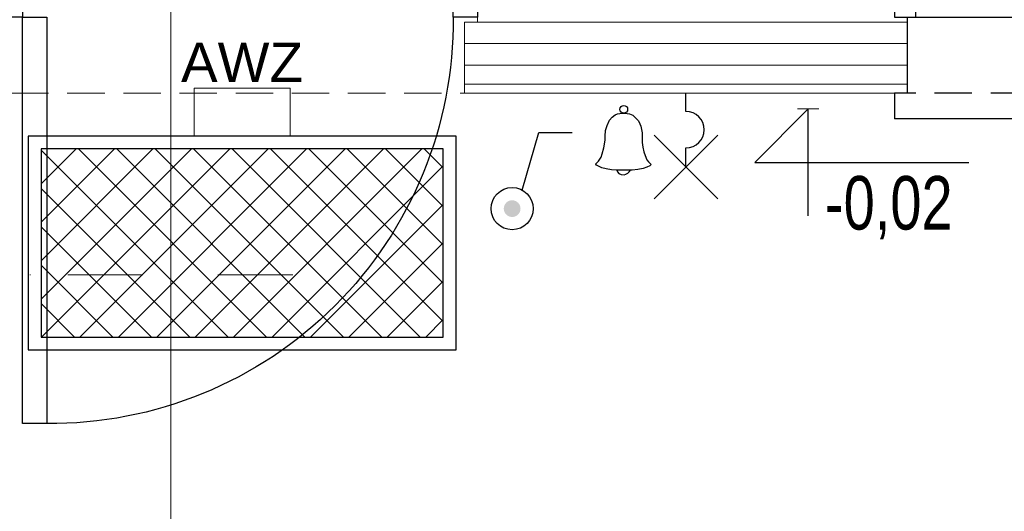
# Model space of a CAD drawing. Header units: inches. Extents: x 45159 to 108059, y -33626 to -17950.
# Tile 8 of 38: x 50000 to 50230, y -18926 to -18811. Entities that reach past the tile are written whole.
import ezdxf
from ezdxf.enums import TextEntityAlignment as Align

# ---------------------------------------------------------------- set-up
doc = ezdxf.new("R2010")
doc.units = ezdxf.units.IN
doc.header["$MEASUREMENT"] = 0
for name, pattern in [('DASHDOT', [1, 0.5, -0.25, 0, -0.25]), ('DASHED', [0.75, 0.5, -0.25]), ('HIDDEN', [0.375, 0.25, -0.125])]:
    doc.linetypes.add(name, pattern=pattern)
for name, color, linetype, lineweight in [('05-wymiary', 30, 'Continuous', 0), ('A8-opisy pomieszczeń', 7, 'Continuous', 0), ('E_instalacje elektryczne', 250, 'Continuous', 30), ('LUXIONA', 140, 'Continuous', 20), ('p-- ocieplenie-w.zew', 251, 'Continuous', 0), ('p--osie konstr', 7, 'DASHDOT', 15), ('p--płyta GK', 251, 'Continuous', 0), ('p--ściana szkielet', 251, 'Continuous', 0)]:
    doc.layers.add(name, color=color, linetype=linetype, lineweight=lineweight)
for name, color, linetype in [('16a-elew.cienka', 251, 'Continuous'), ('IE_ośw PRZYCISKI I ŁĄCZNIKI', 5, 'Continuous'), ('p--drzwi', 7, 'Continuous'), ('p--koty wysok.', 7, 'Continuous'), ('p--okna', 251, 'Continuous')]:
    doc.layers.add(name, color=color, linetype=linetype)
doc.styles.add('1-50', font='arial.ttf', dxfattribs={"width": 0.75, "height": 12.5})
doc.styles.get("Standard").update_dxf_attribs({"font": 'ARIAL.TTF', "width": 0.75})
doc.linetypes.add('BATTING', pattern='A,0.0001,-0.1,[134,ltypeshp.shx,S=0.1,R=0,X=-0.1,Y=0],-0.2,[134,ltypeshp.shx,S=0.1,R=180,X=0.1,Y=0],-0.1', length=0.4001)

# ---------------------------------------------------------------- blocks, each defined once
blk = doc.blocks.new('drzwi-90-100')
for p, q in [((10.1, 87.38), (5.05, 87.38)), ((5.05, 87.38), (5.05, 2.53)), ((10.1, 2.53), (10.1, 87.38)), ((5.05, 2.53), (0, 2.53)), ((0, 2.53), (0, -2.53)), ((5.05, -2.53), (5.05, 2.53)), ((5.05, 2.53), (10.1, 2.53)), ((100, 2.53), (94.95, 2.53)), ((94.95, 2.53), (94.95, -2.53)), ((100, -2.53), (100, 2.53)), ((0, -2.53), (5.05, -2.53)), ((94.95, -2.53), (100, -2.53))]:
    blk.add_line(p, q)
blk.add_arc((10.8, 3.23), 84.15, 359.5233, 90.4767)
blk = doc.blocks.new('okno-110-szalówka')
at = {"linetype": 'Continuous', "ltscale": 35}
for p, q in [((0, 45.75), (110, 45.75)), ((-3, -10), (113, -10))]:
    blk.add_line(p, q, dxfattribs=at)
for p, q in [((0, 45.75), (0, 39.75)), ((110, 39.75), (110, 45.75)), ((3, 39.75), (3, 21.95)), ((107, 21.95), (107, 39.75)), ((5, 21.95), (0, 21.95)), ((0, 21.95), (0, 16.95)), ((0, 21.95), (0, 0)), ((105, 21.95), (5, 21.95)), ((5, 16.95), (5, 21.95)), ((110, 21.95), (105, 21.95)), ((105, 21.95), (105, 16.95)), ((110, 0), (110, 21.95)), ((110, 16.95), (110, 21.95)), ((5, 20.61), (105, 20.61)), ((5, 18.45), (105, 18.45)), ((0, 16.95), (5, 16.95)), ((5, 16.95), (105, 16.95)), ((105, 16.95), (110, 16.95)), ((-3, 0), (-3, -10)), ((0, 0), (-3, 0)), ((110, 0), (113, 0)), ((113, 0), (113, -10))]:
    blk.add_line(p, q)
at = {"linetype": 'HIDDEN', "ltscale": 35}
for p, q in [((0, 39.75), (110, 39.75)), ((0, 0), (110, 0))]:
    blk.add_line(p, q, dxfattribs=at)
blk = doc.blocks.new('kota wykoń')
for p, q in [((0, 25), (0, 0)), ((0, 0), (-12.5, 12.5)), ((-12.5, 12.5), (37.5, 12.5))]:
    blk.add_line(p, q)
at = {"lineweight": 0}
blk.add_line((-2.5, 0), (2.5, 0), dxfattribs=at)
blk = doc.blocks.new('updoor')
at = {"layer": 'LUXIONA'}
blk.add_lwpolyline([(178, 0), (178, 177.7), (-178, 177.7), (-178, 0)], close=True, dxfattribs=at)
blk.add_attdef('OZNACZENIE', text='', height=145.9, dxfattribs=at).set_placement((-0.4, 200.6), align=Align.CENTER)
blk = doc.blocks.new('dzwonek')
at = {"layer": 'IE_ośw PRZYCISKI I ŁĄCZNIKI'}
for points in [[(-1810, -3533), (-1635, -3371), (-1477, -3101), (-1394, -2880), (-1284, -2498), (-1214, -2007), (-1209, -1739), (-1177, -1379), (-1079, -1049), (-928, -698), (-763, -515), (-553, -364), (-402, -297), (-265, -264), (-128, -248), (41, -254), (219, -259), (382, -297), (586, -380), (772, -543), (954, -747), (1040, -934), (1101, -1095), (1152, -1304), (1187, -1523), (1194, -1795), (1201, -2159), (1243, -2461), (1303, -2765), (1385, -2993), (1508, -3277), (1617, -3415), (1783, -3578), (1692, -3664), (1490, -3754), (1269, -3836), (920, -3908), (536, -3940), (319, -3947), (-474, -3947), (-804, -3917), (-1135, -3864), (-1423, -3787), (-1605, -3710), (-1765, -3612), (-1818, -3561), (-1810, -3533)], [(-447, -3947), (-406, -4054), (-312, -4161), (-168, -4218), (17, -4242), (145, -4215), (270, -4151), (358, -4054), (428, -3944)]]:
    blk.add_lwpolyline(points, dxfattribs=at)
blk.add_circle((0, 0), 252, dxfattribs=at)
blk = doc.blocks.new('łacznik poj.her')
at = {"layer": 'IE_ośw PRZYCISKI I ŁĄCZNIKI', "linetype": 'DASHED', "lineweight": -2, "ltscale": 600}
h = blk.add_hatch(color=256, dxfattribs=at)
edge = h.paths.add_edge_path()
edge.add_ellipse((93579, 3011.2), major_axis=(26.1, 0), ratio=1, start_angle=0, end_angle=360)
at = {"layer": 'IE_ośw PRZYCISKI I ŁĄCZNIKI', "lineweight": 30}
for p, q in [((93610.4, 3069), (93662.2, 3248.7)), ((93662.2, 3248.7), (93765.9, 3248.7))]:
    blk.add_line(p, q, dxfattribs=at)
blk.add_ellipse((93579, 3011.2), major_axis=(65.8, 0), ratio=1, dxfattribs=at)

msp = doc.modelspace()

# ---------------------------------------------------------------- hatches: boundary and pattern name
at = {"layer": '05-wymiary'}
h = msp.add_hatch(dxfattribs=at)
h.set_pattern_fill('ANSI37-Metric', color=251, scale=2, angle=-90, style=0)
h.set_pattern_definition([(-45, (52743.247, -20107.219), (4.490128, 4.490128), []), (45, (52743.247, -20107.219), (-4.490128, 4.490128), [])])
h.paths.add_polyline_path([(50004.8, -18841.26), (50004.8, -18885.26), (50098.8, -18885.26), (50098.8, -18841.26)])

# ---------------------------------------------------------------- linework, layer by layer
at = {"layer": '16a-elew.cienka', "color": 251}
for points in [[(50001.8, -18838.26), (50001.8, -18888.26), (50101.8, -18888.26), (50101.8, -18838.26)], [(50004.8, -18841.26), (50004.8, -18885.26), (50098.8, -18885.26), (50098.8, -18841.26)]]:
    msp.add_lwpolyline(points, close=True, dxfattribs=at)
at = {"layer": 'A8-opisy pomieszczeń'}
msp.add_line((50035.16, -19014.44), (50035.16, -18763.02), dxfattribs=at)
at = {"layer": 'E_instalacje elektryczne', "color": 7}
for p, q in [((50155.55, -18832.53), (50155.55, -18828.26)), ((50155.55, -18832.53), (50155.55, -18828.26)), ((50148.1, -18852.94), (50162.99, -18838.05)), ((50162.99, -18852.94), (50148.1, -18838.05)), ((50148.1, -18852.94), (50162.99, -18838.05)), ((50162.99, -18852.94), (50148.1, -18838.05)), ((50155.55, -18845.49), (50155.55, -18841.05)), ((50155.55, -18845.49), (50155.55, -18841.05))]:
    msp.add_line(p, q, dxfattribs=at)
msp.add_arc((50155.55, -18836.79), 4.26, 270, 90, dxfattribs=at)
msp.add_arc((50155.55, -18836.79), 4.26, 270, 90, dxfattribs=at)
at = {"layer": 'p-- ocieplenie-w.zew', "linetype": 'BATTING', "ltscale": 10}
msp.add_line((50207.3, -18816.66), (50103.8, -18816.66), dxfattribs=at)
at = {"layer": 'p--osie konstr', "linetype": 'DASHDOT', "ltscale": 35}
msp.add_line((49695.15, -18870.71), (50071.04, -18870.71), dxfattribs=at)
at = {"layer": 'p--płyta GK', "ltscale": 35}
for p, q in [((50207.3, -18826.16), (50103.8, -18826.16)), ((50207.3, -18828.26), (50103.8, -18828.26))]:
    msp.add_line(p, q, dxfattribs=at)
at = {"layer": 'p--płyta GK', "linetype": 'HIDDEN', "ltscale": 35}
msp.add_line((49997.8, -18828.26), (50103.8, -18828.26), dxfattribs=at)
at = {"layer": 'p--ściana szkielet', "ltscale": 35}
for p, q in [((50207.3, -18811.66), (50103.8, -18811.66)), ((50207.3, -18821.66), (50103.8, -18821.66))]:
    msp.add_line(p, q, dxfattribs=at)
for points in [[(50106.8, -18788.51), (50106.8, -18811.66), (50103.8, -18811.66), (50103.8, -18828.26)], [(50204.3, -18788.51), (50204.3, -18810.46), (50207.3, -18810.46), (50207.3, -18828.26)]]:
    msp.add_lwpolyline(points, dxfattribs=at)

# ---------------------------------------------------------------- block references
at = {"layer": 'IE_ośw PRZYCISKI I ŁĄCZNIKI'}
for name, p, xscale, yscale, zscale in [('dzwonek', (50141.02, -18832.03), 0.003599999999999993, 0.003599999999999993, 0.003599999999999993), ('łacznik poj.her', (43096.5, -19081.07), 0.07500000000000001, 0.07500000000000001, 0.07500000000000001)]:
    msp.add_blockref(name, p, dxfattribs=dict(at, xscale=xscale, yscale=yscale, zscale=zscale))
at = {"layer": 'LUXIONA', "xscale": 0.06299212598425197, "yscale": 0.06299212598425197, "zscale": 0.06299212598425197}
msp.add_blockref('updoor', (50051.8, -18838.26), dxfattribs=at).add_auto_attribs({'OZNACZENIE': 'AWZ'})
at = {"layer": 'p--drzwi', "xscale": -1.12, "yscale": 1.12, "rotation": 180}
msp.add_blockref('drzwi-90-100', (49994.8, -18807.63), dxfattribs=at)
at = {"layer": 'p--koty wysok.', "xscale": -1, "rotation": 180}
msp.add_blockref('kota wykoń', (50184.16, -18831.92), dxfattribs=at)
at = {"layer": 'p--okna', "linetype": 'Continuous', "rotation": 180}
msp.add_blockref('okno-110-szalówka', (50314.3, -18788.51), dxfattribs=at)

# ---------------------------------------------------------------- texts
at = {"layer": 'p--koty wysok.', "insert": (50188.06, -18862.44), "char_height": 18, "width": 207.416, "attachment_point": 7, "style": '1-50'}
msp.add_mtext('{\\H0.6944x;-0,02}', dxfattribs=at)

doc.saveas('drawing.dxf')
